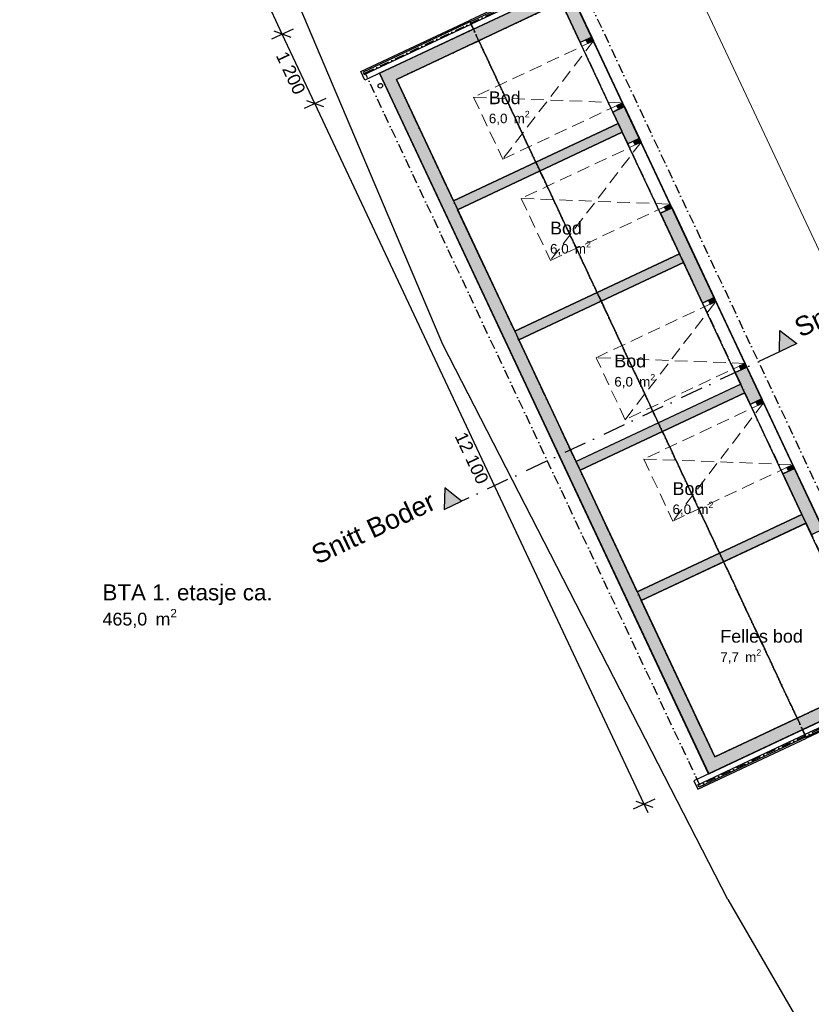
# Model space of a CAD drawing. Header units: millimetres. Extents: x 158466 to 263668, y 129175 to 189280.
# Tile 4 of 55: x 158466 to 170839, y 149349 to 164740. Entities that reach past the tile are written whole.
import ezdxf
from ezdxf.enums import TextEntityAlignment as Align

# ---------------------------------------------------------------- set-up
doc = ezdxf.new("R2010")
doc.units = ezdxf.units.MM
doc.header["$LTSCALE"] = 0.5
doc.header["$MEASUREMENT"] = 0
for name, pattern in [('Over snittplan', [520, 300, -100, 20, -100]), ('PLINE', [0]), ('Prikk & stiplet', [1340.555525, 705.555534, -352.777767, 0, -282.222223]), ('Under snittplan', [600, 400, -200])]:
    doc.linetypes.add(name, pattern=pattern)
for name, color, linetype in [('231- Bærende yttervegger (Skravur)(Nye konstruksjoner)', 7, 'Continuous'), ('231- Bærende yttervegger(Nye konstruksjoner)', 7, 'Continuous'), ('24-- Innervegger (Skravur)(Nye konstruksjoner)', 7, 'Continuous'), ('24-- Innervegger(Nye konstruksjoner)', 7, 'Continuous'), ('244- Vinduer_ dører_ foldevegger(Nye konstruksjoner)', 7, 'Continuous'), ('252- Gulv på grunn_ bunnplate(Nye konstruksjoner)', 7, 'Continuous'), ('26-- Yttertak(Nye konstruksjoner)', 7, 'Continuous'), ('265- Gesimser_ takrenner og nedløp(Nye konstruksjoner)', 7, 'Continuous'), ('71-- Bearbeidet terreng(Nye konstruksjoner)', 7, 'Continuous'), ('842-M___1_100 Målsetting bygning(Nye konstruksjoner)', 7, 'Continuous'), ('852- Snittmarkør', 7, 'Continuous'), ('862- M___BTA(Nye konstruksjoner)', 7, 'Continuous'), ('862- M___BTA(Polylinje)(Nye konstruksjoner)', 7, 'Continuous'), ('862- M___BTA(Tekst)(Nye konstruksjoner)', 7, 'Continuous'), ('862- M___Nettoareal(Nye konstruksjoner)', 7, 'Continuous'), ('862- M___Nettoareal(Polylinje)(Nye konstruksjoner)', 7, 'Continuous'), ('862- M___Nettoareal(Tekst)(Nye konstruksjoner)', 7, 'Continuous')]:
    doc.layers.add(name, color=color, linetype=linetype)
doc.layers.add('234- Vinduer_ dører_ porter(Nye konstruksjoner)', color=7, linetype='Continuous', lineweight=0)
doc.layers.add('256- Faste himlinger og overflatebehandling(Nye konstruksjoner)', color=7, linetype='Continuous', lineweight=0)
doc.styles.add('GENERATED_STYLE_1', font='arial.ttf')
doc.dimstyles.new('GENERATED_STYLE__6', dxfattribs={"dimtxt": 200, "dimasz": 190, "dimexe": 0.18, "dimexo": 0.0625, "dimgap": 0, "dimtad": 3, "dimdec": 0, "dimzin": 0, "dimdsep": 46, "dimtxsty": 'GENERATED_STYLE_1', "dimblk": 'ARROWHEAD_6', "dimblk1": 'ARROWHEAD_6', "dimblk2": 'ARROWHEAD_6', "dimcen": 0.09, "dimse1": 1, "dimse2": 1, "dimclrd": 256, "dimclre": 256, "dimclrt": 256, "dimadec": 1, "dimazin": 0, "dimtfac": 1, "dimtdec": 4, "dimtmove": 0, "dimatfit": 3, "dimfxl": 1, "dimtolj": 1, "dimtzin": 0, "dimarcsym": 0})

# ---------------------------------------------------------------- blocks, each defined once
blk = doc.blocks.new('BTA 1. etasje ca.__2_1', base_point=(161043, 155617))
at = {"layer": '862- M___BTA(Tekst)(Nye konstruksjoner)', "insert": (159760, 155529), "char_height": 200, "attachment_point": 1, "style": 'GENERATED_STYLE_1'}
blk.add_mtext('\\A1;{\\pql;\\pt0,24100;\\fArial|b0|i0|c0|p0;\\W1.000000;465,0\\fArial|b0|i0|c0|p0;\\W1.000000;\\A1{\\H.66x;\\S^  ;}\\fArial|b0|i0|c0|p0;\\W1.000000; m\\fArial|b0|i0|c0|p0;\\W1.000000;\\A1{\\H.66x;\\S2^  ;}}', dxfattribs=at)
at = {"layer": '862- M___BTA(Tekst)(Nye konstruksjoner)', "style": 'GENERATED_STYLE_1'}
for tag, height, p in [('ROOM_NAME', 250, (159760, 155913)), ('DUMMY_861', 250, (162326, 155970)), ('DUMMY_862', 200, (159760, 155577))]:
    blk.add_attdef(tag, text='', height=height, dxfattribs=at).set_placement(p, align=Align.TOP_LEFT)
blk = doc.blocks.new('BTA boder ca.__3_1', base_point=(164317, 176566))
at = {"layer": '862- M___BTA(Polylinje)(Nye konstruksjoner)', "linetype": 'PLINE', "flags": 128}
blk.add_lwpolyline([(162580, 174740), (159643, 173360), (163578, 164988), (166514, 166368), (167024, 165282), (164088, 163902), (169235, 152951), (172171, 154331), (167024, 165282), (166386, 166640)], close=True, dxfattribs=at)
at = {"layer": '862- M___BTA(Tekst)(Nye konstruksjoner)', "style": 'GENERATED_STYLE_1'}
for tag, height, p in [('ROOM_NAME', 250, (163243, 176862)), ('DUMMY_861', 250, (165391, 176919)), ('DUMMY_862', 200, (163243, 176526))]:
    blk.add_attdef(tag, text='', height=height, dxfattribs=at).set_placement(p, align=Align.TOP_LEFT)
blk = doc.blocks.new('Bod_104_42_1', base_point=(165556, 162225))
at = {"layer": '862- M___Nettoareal(Polylinje)(Nye konstruksjoner)', "linetype": 'PLINE', "flags": 128}
blk.add_lwpolyline([(164354, 163806), (165247, 161906), (167821, 163115), (166928, 165016)], close=True, dxfattribs=at)
at = {"layer": '862- M___Nettoareal(Tekst)(Nye konstruksjoner)', "insert": (165799, 163314), "char_height": 150, "attachment_point": 1, "style": 'GENERATED_STYLE_1'}
blk.add_mtext('\\A1;{\\pql;\\pt0,24100;\\fArial|b0|i0|c0|p0;\\W1.000000;6,0\\fArial|b0|i0|c0|p0;\\W1.000000;\\A1{\\H.66x;\\S^  ;}\\fArial|b0|i0|c0|p0;\\W1.000000; m\\fArial|b0|i0|c0|p0;\\W1.000000;\\A1{\\H.66x;\\S2^  ;}}', dxfattribs=at)
at = {"layer": '862- M___Nettoareal(Tekst)(Nye konstruksjoner)', "style": 'GENERATED_STYLE_1'}
for tag, height, p in [('ROOM_NAME', 200, (165799, 163619)), ('DUMMY_861', 200, (166287, 163665)), ('DUMMY_862', 150, (165799, 163350))]:
    blk.add_attdef(tag, text='', height=height, dxfattribs=at).set_placement(p, align=Align.TOP_LEFT)
blk = doc.blocks.new('Bod_104_43_1', base_point=(166513, 160189))
at = {"layer": '862- M___Nettoareal(Polylinje)(Nye konstruksjoner)', "linetype": 'PLINE', "flags": 128}
blk.add_lwpolyline([(165311, 161770), (166204, 159869), (168778, 161079), (167885, 162980)], close=True, dxfattribs=at)
at = {"layer": '862- M___Nettoareal(Tekst)(Nye konstruksjoner)', "insert": (166756, 161278), "char_height": 150, "attachment_point": 1, "style": 'GENERATED_STYLE_1'}
blk.add_mtext('\\A1;{\\pql;\\pt0,24100;\\fArial|b0|i0|c0|p0;\\W1.000000;6,0\\fArial|b0|i0|c0|p0;\\W1.000000;\\A1{\\H.66x;\\S^  ;}\\fArial|b0|i0|c0|p0;\\W1.000000; m\\fArial|b0|i0|c0|p0;\\W1.000000;\\A1{\\H.66x;\\S2^  ;}}', dxfattribs=at)
at = {"layer": '862- M___Nettoareal(Tekst)(Nye konstruksjoner)', "style": 'GENERATED_STYLE_1'}
for tag, height, p in [('DUMMY_861', 200, (167244, 161628)), ('ROOM_NAME', 200, (166756, 161583)), ('DUMMY_862', 150, (166756, 161314))]:
    blk.add_attdef(tag, text='', height=height, dxfattribs=at).set_placement(p, align=Align.TOP_LEFT)
blk = doc.blocks.new('Bod_104_44_1', base_point=(168427, 156116))
at = {"layer": '862- M___Nettoareal(Polylinje)(Nye konstruksjoner)', "linetype": 'PLINE', "flags": 128}
blk.add_lwpolyline([(167225, 157697), (168118, 155797), (170692, 157006), (169799, 158907)], close=True, dxfattribs=at)
at = {"layer": '862- M___Nettoareal(Tekst)(Nye konstruksjoner)', "insert": (168670, 157205), "char_height": 150, "attachment_point": 1, "style": 'GENERATED_STYLE_1'}
blk.add_mtext('\\A1;{\\pql;\\pt0,24100;\\fArial|b0|i0|c0|p0;\\W1.000000;6,0\\fArial|b0|i0|c0|p0;\\W1.000000;\\A1{\\H.66x;\\S^  ;}\\fArial|b0|i0|c0|p0;\\W1.000000; m\\fArial|b0|i0|c0|p0;\\W1.000000;\\A1{\\H.66x;\\S2^  ;}}', dxfattribs=at)
at = {"layer": '862- M___Nettoareal(Tekst)(Nye konstruksjoner)', "style": 'GENERATED_STYLE_1'}
for tag, height, p in [('ROOM_NAME', 200, (168670, 157510)), ('DUMMY_861', 200, (169158, 157556)), ('DUMMY_862', 150, (168670, 157241))]:
    blk.add_attdef(tag, text='', height=height, dxfattribs=at).set_placement(p, align=Align.TOP_LEFT)
blk = doc.blocks.new('Felles bod_104_45_1', base_point=(169511, 153808))
at = {"layer": '862- M___Nettoareal(Polylinje)(Nye konstruksjoner)', "linetype": 'PLINE', "flags": 128}
blk.add_lwpolyline([(168182, 155661), (169331, 153217), (171905, 154427), (170756, 156871)], close=True, dxfattribs=at)
at = {"layer": '862- M___Nettoareal(Tekst)(Nye konstruksjoner)', "insert": (169417, 154895), "char_height": 150, "attachment_point": 1, "style": 'GENERATED_STYLE_1'}
blk.add_mtext('\\A1;{\\pql;\\pt0,24100;\\fArial|b0|i0|c0|p0;\\W1.000000;7,7\\fArial|b0|i0|c0|p0;\\W1.000000;\\A1{\\H.66x;\\S^  ;}\\fArial|b0|i0|c0|p0;\\W1.000000; m\\fArial|b0|i0|c0|p0;\\W1.000000;\\A1{\\H.66x;\\S2^  ;}}', dxfattribs=at)
at = {"layer": '862- M___Nettoareal(Tekst)(Nye konstruksjoner)', "style": 'GENERATED_STYLE_1'}
for tag, height, p in [('ROOM_NAME', 200, (169417, 155202)), ('DUMMY_861', 200, (170682, 155248)), ('DUMMY_862', 150, (169417, 154933))]:
    blk.add_attdef(tag, text='', height=height, dxfattribs=at).set_placement(p, align=Align.TOP_LEFT)
blk = doc.blocks.new('Bod_104_52_1', base_point=(168055, 159275))
at = {"layer": '862- M___Nettoareal(Polylinje)(Nye konstruksjoner)', "linetype": 'PLINE', "flags": 128}
blk.add_lwpolyline([(166268, 159734), (167161, 157833), (169735, 159043), (168842, 160943)], close=True, dxfattribs=at)
at = {"layer": '862- M___Nettoareal(Tekst)(Nye konstruksjoner)', "insert": (167760, 159199), "char_height": 150, "attachment_point": 1, "style": 'GENERATED_STYLE_1'}
blk.add_mtext('\\A1;{\\pql;\\pt0,24100;\\fArial|b0|i0|c0|p0;\\W1.000000;6,0\\fArial|b0|i0|c0|p0;\\W1.000000;\\A1{\\H.66x;\\S^  ;}\\fArial|b0|i0|c0|p0;\\W1.000000; m\\fArial|b0|i0|c0|p0;\\W1.000000;\\A1{\\H.66x;\\S2^  ;}}', dxfattribs=at)
at = {"layer": '862- M___Nettoareal(Tekst)(Nye konstruksjoner)', "style": 'GENERATED_STYLE_1'}
for tag, height, p in [('ROOM_NAME', 200, (167760, 159504)), ('DUMMY_861', 200, (168248, 159550)), ('DUMMY_862', 150, (167760, 159236))]:
    blk.add_attdef(tag, text='', height=height, dxfattribs=at).set_placement(p, align=Align.TOP_LEFT)
blk = doc.blocks.new('Garasjeport vippe[15]_1')
at = {"layer": '231- Bærende yttervegger (Skravur)(Nye konstruksjoner)', "linetype": 'Continuous'}
for points in [[(167413, 164454), (167323, 164411), (167344, 164366), (167435, 164409)], [(167821, 163353), (167911, 163395), (167890, 163440), (167799, 163398)]]:
    blk.add_hatch(color=256, dxfattribs=at).paths.add_polyline_path(points)
at = {"layer": '234- Vinduer_ dører_ porter(Nye konstruksjoner)', "linetype": 'Under snittplan'}
for p, q in [((167435, 164409), (165561, 163528)), ((167435, 164409), (166016, 162560)), ((165561, 163528), (166016, 162560)), ((165561, 163528), (167890, 163440)), ((166016, 162560), (167890, 163440))]:
    blk.add_line(p, q, dxfattribs=at)
at = {"layer": '244- Vinduer_ dører_ foldevegger(Nye konstruksjoner)', "linetype": 'PLINE'}
for p, q in [((167317, 164425), (167226, 164383)), ((167317, 164425), (167407, 164468)), ((167407, 164468), (167317, 164425)), ((167407, 164468), (167317, 164425)), ((167323, 164411), (167317, 164425)), ((167323, 164411), (167413, 164454)), ((167344, 164366), (167323, 164411)), ((167435, 164409), (167344, 164366)), ((167413, 164454), (167407, 164468)), ((167413, 164454), (167435, 164409)), ((167890, 163440), (167435, 164409)), ((167827, 163339), (167736, 163296)), ((167799, 163398), (167890, 163440)), ((167821, 163353), (167799, 163398)), ((167911, 163395), (167821, 163353)), ((167821, 163353), (167827, 163339)), ((167827, 163339), (167917, 163382)), ((167917, 163382), (167827, 163339)), ((167917, 163382), (167827, 163339)), ((167890, 163440), (167911, 163395)), ((167911, 163395), (167917, 163382))]:
    blk.add_line(p, q, dxfattribs=at)
blk = doc.blocks.new('Garasjeport vippe[16]_1')
at = {"layer": '231- Bærende yttervegger (Skravur)(Nye konstruksjoner)', "linetype": 'Continuous'}
for points in [[(168158, 162870), (168067, 162828), (168088, 162782), (168179, 162825)], [(168565, 161769), (168655, 161811), (168634, 161857), (168544, 161814)]]:
    blk.add_hatch(color=256, dxfattribs=at).paths.add_polyline_path(points)
at = {"layer": '234- Vinduer_ dører_ porter(Nye konstruksjoner)', "linetype": 'Under snittplan'}
for p, q in [((168179, 162825), (166306, 161945)), ((168179, 162825), (166761, 160976)), ((166306, 161945), (166761, 160976)), ((166306, 161945), (168634, 161857)), ((166761, 160976), (168634, 161857))]:
    blk.add_line(p, q, dxfattribs=at)
at = {"layer": '244- Vinduer_ dører_ foldevegger(Nye konstruksjoner)', "linetype": 'PLINE'}
for p, q in [((168061, 162841), (167970, 162799)), ((168061, 162841), (168151, 162884)), ((168151, 162884), (168061, 162841)), ((168151, 162884), (168061, 162841)), ((168067, 162828), (168061, 162841)), ((168067, 162828), (168158, 162870)), ((168158, 162870), (168151, 162884)), ((168158, 162870), (168179, 162825)), ((168088, 162782), (168067, 162828)), ((168179, 162825), (168088, 162782)), ((168634, 161857), (168179, 162825)), ((168544, 161814), (168634, 161857)), ((168565, 161769), (168544, 161814)), ((168655, 161811), (168565, 161769)), ((168565, 161769), (168571, 161755)), ((168571, 161755), (168662, 161798)), ((168662, 161798), (168571, 161755)), ((168662, 161798), (168571, 161755)), ((168634, 161857), (168655, 161811)), ((168655, 161811), (168662, 161798)), ((168571, 161755), (168481, 161713))]:
    blk.add_line(p, q, dxfattribs=at)
blk = doc.blocks.new('Garasjeport vippe[17]_1')
at = {"layer": '231- Bærende yttervegger (Skravur)(Nye konstruksjoner)', "linetype": 'Continuous'}
for points in [[(169237, 160339), (169258, 160294), (169349, 160336), (169327, 160381)], [(169825, 159322), (169804, 159368), (169713, 159325), (169735, 159280)]]:
    blk.add_hatch(color=256, dxfattribs=at).paths.add_polyline_path(points)
at = {"layer": '234- Vinduer_ dører_ porter(Nye konstruksjoner)', "linetype": 'Under snittplan'}
for p, q in [((167475, 159456), (169349, 160336)), ((167930, 158487), (169349, 160336)), ((167930, 158487), (167475, 159456)), ((169804, 159368), (167475, 159456)), ((169804, 159368), (167930, 158487))]:
    blk.add_line(p, q, dxfattribs=at)
at = {"layer": '244- Vinduer_ dører_ foldevegger(Nye konstruksjoner)', "linetype": 'PLINE'}
for p, q in [((169231, 160352), (169321, 160395)), ((169321, 160395), (169231, 160352)), ((169321, 160395), (169231, 160352)), ((169327, 160381), (169237, 160339)), ((169327, 160381), (169321, 160395)), ((169349, 160336), (169327, 160381)), ((169231, 160352), (169140, 160310)), ((169237, 160339), (169231, 160352)), ((169237, 160339), (169258, 160294)), ((169258, 160294), (169349, 160336)), ((169349, 160336), (169804, 159368)), ((169804, 159368), (169713, 159325)), ((169713, 159325), (169735, 159280)), ((169735, 159280), (169825, 159322)), ((169741, 159266), (169831, 159309)), ((169831, 159309), (169741, 159266)), ((169831, 159309), (169741, 159266)), ((169825, 159322), (169804, 159368)), ((169825, 159322), (169831, 159309)), ((169741, 159266), (169650, 159224)), ((169735, 159280), (169741, 159266))]:
    blk.add_line(p, q, dxfattribs=at)
blk = doc.blocks.new('Garasjeport vippe[45]_1')
at = {"layer": '231- Bærende yttervegger (Skravur)(Nye konstruksjoner)', "linetype": 'Continuous'}
for points in [[(170072, 158798), (169981, 158755), (170002, 158710), (170093, 158752)], [(170479, 157696), (170569, 157739), (170548, 157784), (170458, 157741)]]:
    blk.add_hatch(color=256, dxfattribs=at).paths.add_polyline_path(points)
at = {"layer": '234- Vinduer_ dører_ porter(Nye konstruksjoner)', "linetype": 'Under snittplan'}
for p, q in [((170093, 158752), (168220, 157872)), ((170093, 158752), (168675, 156903)), ((168220, 157872), (168675, 156903)), ((168220, 157872), (170548, 157784)), ((168675, 156903), (170548, 157784))]:
    blk.add_line(p, q, dxfattribs=at)
at = {"layer": '244- Vinduer_ dører_ foldevegger(Nye konstruksjoner)', "linetype": 'PLINE'}
for p, q in [((169975, 158769), (169884, 158726)), ((169975, 158769), (170065, 158811)), ((170065, 158811), (169975, 158769)), ((170065, 158811), (169975, 158769)), ((169981, 158755), (169975, 158769)), ((169981, 158755), (170072, 158798)), ((170002, 158710), (169981, 158755)), ((170093, 158752), (170002, 158710)), ((170072, 158798), (170065, 158811)), ((170072, 158798), (170093, 158752)), ((170548, 157784), (170093, 158752)), ((170458, 157741), (170548, 157784)), ((170548, 157784), (170569, 157739)), ((170485, 157683), (170395, 157640)), ((170479, 157696), (170458, 157741)), ((170569, 157739), (170479, 157696)), ((170479, 157696), (170485, 157683)), ((170485, 157683), (170576, 157725)), ((170576, 157725), (170485, 157683)), ((170576, 157725), (170485, 157683)), ((170569, 157739), (170576, 157725))]:
    blk.add_line(p, q, dxfattribs=at)
blk = doc.blocks.new('Nedløp kompleks[189]_1', base_point=(164134, 163722))
at = {"layer": '265- Gesimser_ takrenner og nedløp(Nye konstruksjoner)', "linetype": 'PLINE', "flags": 128}
blk.add_lwpolyline([(164088, 163739, -1), (164117, 163675, -1)], format="xyb", close=True, dxfattribs=at)
blk = doc.blocks.new('Vindski[193]_1', base_point=(163841, 163901))
at = {"layer": '265- Gesimser_ takrenner og nedløp(Nye konstruksjoner)', "linetype": 'PLINE'}
for p, q in [((165503, 164705), (163832, 163919)), ((163849, 163883), (165520, 164668)), ((163832, 163919), (163849, 163883))]:
    blk.add_line(p, q, dxfattribs=at)
at = {"layer": '265- Gesimser_ takrenner og nedløp(Nye konstruksjoner)', "linetype": 'PLINE', "flags": 128}
blk.add_lwpolyline([(165556, 164591), (163859, 163794), (163796, 163928), (165494, 164725)], close=True, dxfattribs=at)
blk = doc.blocks.new('Vindski[194]_1', base_point=(167160, 165461))
at = {"layer": '265- Gesimser_ takrenner og nedløp(Nye konstruksjoner)', "linetype": 'PLINE'}
for p, q in [((165503, 164705), (167152, 165479)), ((167152, 165479), (167169, 165443)), ((167169, 165443), (165520, 164668))]:
    blk.add_line(p, q, dxfattribs=at)
at = {"layer": '265- Gesimser_ takrenner og nedløp(Nye konstruksjoner)', "linetype": 'PLINE', "flags": 128}
blk.add_lwpolyline([(165557, 164591), (167231, 165378), (167169, 165512), (165494, 164725)], close=True, dxfattribs=at)
blk = doc.blocks.new('Vindski[197]_1', base_point=(169076, 152762))
at = {"layer": '265- Gesimser_ takrenner og nedløp(Nye konstruksjoner)', "linetype": 'PLINE'}
for p, q in [((169068, 152780), (170738, 153565)), ((170755, 153529), (169085, 152744)), ((169085, 152744), (169068, 152780))]:
    blk.add_line(p, q, dxfattribs=at)
at = {"layer": '265- Gesimser_ takrenner og nedløp(Nye konstruksjoner)', "linetype": 'PLINE', "flags": 128}
blk.add_lwpolyline([(170702, 153642), (169005, 152844), (169068, 152710), (170765, 153508)], close=True, dxfattribs=at)
blk = doc.blocks.new('Vindski[198]_1', base_point=(172395, 154322))
at = {"layer": '265- Gesimser_ takrenner og nedløp(Nye konstruksjoner)', "linetype": 'PLINE'}
for p, q in [((172387, 154340), (170739, 153565)), ((170756, 153529), (172404, 154304)), ((172404, 154304), (172387, 154340))]:
    blk.add_line(p, q, dxfattribs=at)
at = {"layer": '265- Gesimser_ takrenner og nedløp(Nye konstruksjoner)', "linetype": 'PLINE', "flags": 128}
blk.add_lwpolyline([(170702, 153642), (172377, 154429), (172440, 154295), (170765, 153508)], close=True, dxfattribs=at)
blk = doc.blocks.new('*D414')
at = {"layer": '842-M___1_100 Målsetting bygning(Nye konstruksjoner)', "linetype": 'PLINE', "transparency": 16777216}
for p, q in [((163250, 163508), (162910, 163349)), ((162947, 163477), (163213, 163381)), ((168227, 152478), (163080, 163429)), ((168396, 152557), (168057, 152398)), ((168094, 152526), (168360, 152430)), ((168290, 152342), (168227, 152478))]:
    blk.add_line(p, q, dxfattribs=at)
at = {"layer": '842-M___1_100 Målsetting bygning(Nye konstruksjoner)', "transparency": 16777216, "insert": (165258, 158231), "char_height": 200, "attachment_point": 7, "rotation": 295.1716, "style": 'GENERATED_STYLE_1'}
blk.add_mtext('\\A1;{\\pql;\\fArial|b0|i0|c0|p0;\\W1.000000;12\xa0100}', dxfattribs=at)
blk = doc.blocks.new('ARROWHEAD_6')
at = {"linetype": 'Continuous'}
for p, q in [((0, 0), (-1, 0)), ((-0.5, -0.5), (0.5, 0.5))]:
    blk.add_line(p, q, dxfattribs=at)
blk = doc.blocks.new('*D415')
at = {"layer": '842-M___1_100 Målsetting bygning(Nye konstruksjoner)', "linetype": 'PLINE', "transparency": 16777216}
for p, q in [((162570, 164515), (158635, 172886)), ((162739, 164594), (162400, 164435)), ((162437, 164563), (162703, 164467)), ((163080, 163429), (162570, 164515)), ((163250, 163508), (162910, 163349)), ((162947, 163477), (163213, 163381)), ((168227, 152478), (163080, 163429))]:
    blk.add_line(p, q, dxfattribs=at)
at = {"layer": '842-M___1_100 Målsetting bygning(Nye konstruksjoner)', "transparency": 16777216, "insert": (162462, 164180), "char_height": 200, "attachment_point": 7, "rotation": 295.1716, "style": 'GENERATED_STYLE_1'}
blk.add_mtext('\\A1;{\\pql;\\fArial|b0|i0|c0|p0;\\W1.000000;1\xa0200}', dxfattribs=at)
blk = doc.blocks.new('*D416')
at = {"layer": '842-M___1_100 Målsetting bygning(Nye konstruksjoner)', "linetype": 'PLINE', "transparency": 16777216}
for p, q in [((158635, 172886), (158572, 173022)), ((158805, 172966), (158466, 172806)), ((158769, 172838), (158502, 172934)), ((162570, 164515), (158635, 172886)), ((162437, 164563), (162703, 164467))]:
    blk.add_line(p, q, dxfattribs=at)
at = {"layer": '842-M___1_100 Målsetting bygning(Nye konstruksjoner)', "transparency": 16777216, "insert": (160239, 168909), "char_height": 200, "attachment_point": 7, "rotation": 295.1716, "style": 'GENERATED_STYLE_1'}
blk.add_mtext('\\A1;{\\pql;\\fArial|b0|i0|c0|p0;\\W1.000000;9\xa0250}', dxfattribs=at)

msp = doc.modelspace()

# ---------------------------------------------------------------- hatches: boundary and pattern name
at = {"layer": '231- Bærende yttervegger (Skravur)(Nye konstruksjoner)', "linetype": 'Continuous'}
for points in [[(166843.2, 165197.1), (164269.1, 163987.4), (164354.2, 163806.3), (166928.3, 165016.1)], [(167109.3, 165101.1), (166928.3, 165016.1), (167226, 164382.5), (167407, 164467.6)], [(164088.1, 163902.3), (164354.2, 163806.3), (164269.1, 163987.4)], [(164354.2, 163806.3), (164088.1, 163902.3), (164173.2, 163721.3)], [(164173.2, 163721.3), (167044.2, 157612.3), (167225.2, 157697.3), (164354.2, 163806.3)], [(167736.4, 163296.5), (167970.3, 162798.7), (168151.4, 162883.8), (167917.4, 163381.6)], [(168480.7, 161712.7), (169140, 160309.9), (169321, 160394.9), (168661.8, 161797.7)], [(169831.4, 159308.9), (169650.4, 159223.8), (169799.3, 158907.1), (169980.3, 158992.1)], [(169980.3, 158992.1), (169799.3, 158907.1), (169884.3, 158726), (170065.3, 158811.1)], [(169330.6, 153217.4), (167225.2, 157697.3), (167044.2, 157612.3), (169149.6, 153132.3)], [(170394.7, 157640), (170839.2, 156694.2), (171020.2, 156779.3), (170575.7, 157725.1)], [(169415.6, 153036.4), (171989.7, 154246.1), (171904.7, 154427.1), (169330.6, 153217.4)], [(169330.6, 153217.4), (169149.6, 153132.3), (169234.6, 152951.3)], [(169330.6, 153217.4), (169234.6, 152951.3), (169415.6, 153036.4)]]:
    msp.add_hatch(color=256, dxfattribs=at).paths.add_polyline_path(points)
at = {"layer": '24-- Innervegger (Skravur)(Nye konstruksjoner)', "linetype": 'Continuous'}
for points in [[(167821.5, 163115.5), (165247.4, 161905.8), (165311.2, 161770), (167885.3, 162979.7)], [(168778.5, 161079.1), (166204.4, 159869.4), (166268.2, 159733.7), (168842.3, 160943.4)], [(169735.5, 159042.8), (167161.4, 157833.1), (167225.2, 157697.3), (169799.3, 158907.1)], [(170692.5, 157006.5), (168118.4, 155796.8), (168182.2, 155661), (170756.3, 156870.7)]]:
    msp.add_hatch(color=256, dxfattribs=at).paths.add_polyline_path(points)
at = {"layer": '852- Snittmarkør', "linetype": 'Continuous'}
for points in [[(170611.4, 159675.5), (170348.1, 159883.2), (170339.9, 159547.9)], [(165100.7, 157085.6), (165372.2, 157213.2), (165108.9, 157421)]]:
    msp.add_hatch(color=256, dxfattribs=at).paths.add_polyline_path(points)

# ---------------------------------------------------------------- linework, layer by layer
at = {"layer": '231- Bærende yttervegger(Nye konstruksjoner)', "linetype": 'PLINE'}
for p, q in [((167316.5, 164425.1), (167226, 164382.5)), ((167407, 164467.6), (167316.5, 164425.1)), ((167826.9, 163339), (167736.4, 163296.5)), ((167917.4, 163381.6), (167826.9, 163339)), ((168060.9, 162841.3), (167970.3, 162798.7)), ((168151.4, 162883.8), (168060.9, 162841.3)), ((168661.8, 161797.7), (168571.2, 161755.2)), ((168571.2, 161755.2), (168480.7, 161712.7)), ((169321, 160394.9), (169230.5, 160352.4)), ((169230.5, 160352.4), (169140, 160309.9)), ((169831.4, 159308.9), (169740.9, 159266.4)), ((169740.9, 159266.4), (169650.4, 159223.8)), ((169974.8, 158768.6), (169884.3, 158726)), ((170065.3, 158811.1), (169974.8, 158768.6)), ((170485.2, 157682.5), (170394.7, 157640)), ((170575.7, 157725.1), (170485.2, 157682.5))]:
    msp.add_line(p, q, dxfattribs=at)
at = {"layer": '231- Bærende yttervegger(Nye konstruksjoner)', "linetype": 'PLINE', "flags": 128}
for points in [[(166843.2, 165197.1), (164088.1, 163902.3)], [(167407, 164467.6), (167024.2, 165282.1)], [(164354.2, 163806.3), (166928.3, 165016.1)], [(166928.3, 165016.1), (167226, 164382.5)], [(164088.1, 163902.3), (164173.2, 163721.3)], [(165247.4, 161905.8), (164354.2, 163806.3)], [(164173.2, 163721.3), (167044.2, 157612.3)], [(167736.4, 163296.5), (167821.5, 163115.5)], [(168151.4, 162883.8), (167917.4, 163381.6)], [(167885.3, 162979.7), (167970.3, 162798.7)], [(166204.4, 159869.4), (165311.2, 161770)], [(169321, 160394.9), (168661.8, 161797.7)], [(168480.7, 161712.7), (168778.5, 161079.1)], [(168842.3, 160943.4), (169140, 160309.9)], [(167161.4, 157833.1), (166268.2, 159733.7)], [(169980.3, 158992.1), (169831.4, 159308.9)], [(169650.4, 159223.8), (169735.5, 159042.8)], [(170065.3, 158811.1), (169980.3, 158992.1)], [(169799.3, 158907.1), (169884.3, 158726)], [(167044.2, 157612.3), (169234.6, 152951.3)], [(168118.4, 155796.8), (167225.2, 157697.3)], [(170394.7, 157640), (170692.5, 157006.5)], [(171020.2, 156779.3), (170575.7, 157725.1)], [(170756.3, 156870.7), (170839.2, 156694.2)], [(169330.6, 153217.4), (168182.2, 155661)], [(171904.7, 154427.1), (169330.6, 153217.4)], [(169415.6, 153036.4), (172170.7, 154331.2)], [(169234.6, 152951.3), (169415.6, 153036.4)]]:
    msp.add_lwpolyline(points, dxfattribs=at)
at = {"layer": '24-- Innervegger(Nye konstruksjoner)', "linetype": 'PLINE', "flags": 128}
for points in [[(167821.5, 163115.5), (165247.4, 161905.8)], [(165311.2, 161770), (167885.3, 162979.7)], [(168778.5, 161079.1), (166204.4, 159869.4)], [(166268.2, 159733.7), (168842.3, 160943.4)], [(169735.5, 159042.8), (167161.4, 157833.1)], [(167225.2, 157697.3), (169799.3, 158907.1)], [(170692.5, 157006.5), (168118.4, 155796.8)], [(168182.2, 155661), (170756.3, 156870.7)]]:
    msp.add_lwpolyline(points, dxfattribs=at)
at = {"layer": '252- Gulv på grunn_ bunnplate(Nye konstruksjoner)', "linetype": 'PLINE', "flags": 128}
for points in [[(164088.1, 163902.3), (167024.2, 165282.1), (172170.7, 154331.2), (169234.6, 152951.3)], [(167024.2, 165282.1), (167407, 164467.6), (167226, 164382.5), (166928.3, 165016.1), (164354.2, 163806.3), (169330.6, 153217.4), (171904.7, 154427.1), (171315.6, 155680.6), (171496.6, 155765.7), (172170.7, 154331.2), (169234.6, 152951.3), (164088.1, 163902.3)], [(167736.4, 163296.5), (167917.4, 163381.6), (168151.4, 162883.8), (167970.3, 162798.7)], [(168480.7, 161712.7), (168661.8, 161797.7), (169321, 160394.9), (169140, 160309.9)], [(169650.4, 159223.8), (169831.4, 159308.9), (170065.3, 158811.1), (169884.3, 158726)], [(170394.7, 157640), (170575.7, 157725.1), (171022.3, 156774.8), (170841.3, 156689.7)]]:
    msp.add_lwpolyline(points, close=True, dxfattribs=at)
at = {"layer": '256- Faste himlinger og overflatebehandling(Nye konstruksjoner)', "linetype": 'PLINE', "flags": 128}
for points in [[(164208.6, 175505.4), (173851.1, 154987.7)], [(172708.1, 153187.7), (162579.5, 174739.8)]]:
    msp.add_lwpolyline(points, dxfattribs=at)
at = {"layer": '26-- Yttertak(Nye konstruksjoner)', "linetype": 'Over snittplan', "flags": 128}
for points in [[(165513.6, 164682.7), (167162.7, 165457.7)], [(167162.7, 165457.7), (172396.4, 154321.2)], [(165641.2, 164411.2), (166928.3, 165016.1)], [(166928.3, 165016.1), (171904.7, 154427.1)], [(163864.6, 163907.7), (165513.6, 164682.7)], [(165513.6, 164682.7), (170747, 153547)], [(170747.3, 153546.2), (165513.6, 164682.7)], [(164354.2, 163806.3), (165641.2, 164411.2)], [(165641.2, 164411.2), (170617.6, 153822.3)], [(170617.6, 153822.3), (165641.2, 164411.2)], [(169097.9, 152772), (163864.6, 163907.7)], [(169330.6, 153217.4), (164354.2, 163806.3)], [(171904.7, 154427.1), (170617.6, 153822.3)], [(172396.4, 154321.2), (170747.3, 153546.2)], [(170617.6, 153822.3), (169330.6, 153217.4)], [(170747, 153547), (169097.9, 152772)]]:
    msp.add_lwpolyline(points, dxfattribs=at)
at = {"layer": '71-- Bearbeidet terreng(Nye konstruksjoner)', "linetype": 'PLINE', "flags": 128}
for points in [[(169534, 150987.7), (165080, 159659.9), (160400, 170709.9), (158900, 173269.9)], [(169534, 150987.7), (173708.1, 143787.7), (173708.1, 146487.7), (172708.1, 146487.7), (172708.1, 150987.7)]]:
    msp.add_lwpolyline(points, dxfattribs=at)
at = {"layer": '852- Snittmarkør', "linetype": 'Prikk & stiplet'}
msp.add_line((170339.9, 159547.9), (165372.2, 157213.2), dxfattribs=at)
at = {"layer": '852- Snittmarkør', "linetype": 'PLINE', "flags": 128}
for points in [[(170611.4, 159675.5), (170339.9, 159547.9), (170348.1, 159883.2)], [(165100.7, 157085.6), (165372.2, 157213.2), (165108.9, 157421)]]:
    msp.add_lwpolyline(points, close=True, dxfattribs=at)

# ---------------------------------------------------------------- block references
at = {"layer": '244- Vinduer_ dører_ foldevegger(Nye konstruksjoner)', "linetype": 'PLINE'}
for name in ['Garasjeport vippe[15]_1', 'Garasjeport vippe[16]_1', 'Garasjeport vippe[17]_1', 'Garasjeport vippe[45]_1']:
    msp.add_blockref(name, (0, 0), dxfattribs=at)
at = {"layer": '265- Gesimser_ takrenner og nedløp(Nye konstruksjoner)', "linetype": 'PLINE'}
for name, p in [('Vindski[194]_1', (167160.3, 165461)), ('Vindski[193]_1', (163841, 163901.3)), ('Nedløp kompleks[189]_1', (164134.3, 163721.9)), ('Vindski[198]_1', (172395.3, 154321.7)), ('Vindski[197]_1', (169076.1, 152761.7))]:
    msp.add_blockref(name, p, dxfattribs=at)
at = {"layer": '862- M___BTA(Nye konstruksjoner)', "linetype": 'Continuous'}
ref = msp.add_blockref('BTA 1. etasje ca.__2_1', (161043, 155616.6), dxfattribs=at)
ref.add_attrib('ROOM_NAME', 'BTA 1. etasje ca.', dxfattribs={"layer": '862- M___BTA(Tekst)(Nye konstruksjoner)', "color": 7, "height": 250, "style": 'GENERATED_STYLE_1'}).set_placement((159759.8, 155913), align=Align.TOP_LEFT)
msp.add_blockref('BTA boder ca.__3_1', (164317, 176565.7), dxfattribs=at)
at = {"layer": '862- M___Nettoareal(Nye konstruksjoner)', "linetype": 'Continuous'}
ref = msp.add_blockref('Bod_104_42_1', (165555.6, 162225.4), dxfattribs=at)
ref.add_attrib('ROOM_NAME', 'Bod', dxfattribs={"layer": '862- M___Nettoareal(Tekst)(Nye konstruksjoner)', "color": 7, "height": 200, "style": 'GENERATED_STYLE_1'}).set_placement((165799, 163618.9), align=Align.TOP_LEFT)
ref = msp.add_blockref('Bod_104_43_1', (166512.6, 160189), dxfattribs=at)
ref.add_attrib('ROOM_NAME', 'Bod', dxfattribs={"layer": '862- M___Nettoareal(Tekst)(Nye konstruksjoner)', "color": 7, "height": 200, "style": 'GENERATED_STYLE_1'}).set_placement((166756, 161582.6), align=Align.TOP_LEFT)
ref = msp.add_blockref('Bod_104_52_1', (168055, 159275.2), dxfattribs=at)
ref.add_attrib('ROOM_NAME', 'Bod', dxfattribs={"layer": '862- M___Nettoareal(Tekst)(Nye konstruksjoner)', "color": 7, "height": 200, "style": 'GENERATED_STYLE_1'}).set_placement((167760, 159504.5), align=Align.TOP_LEFT)
ref = msp.add_blockref('Bod_104_44_1', (168426.5, 156116.3), dxfattribs=at)
ref.add_attrib('ROOM_NAME', 'Bod', dxfattribs={"layer": '862- M___Nettoareal(Tekst)(Nye konstruksjoner)', "color": 7, "height": 200, "style": 'GENERATED_STYLE_1'}).set_placement((168670, 157509.9), align=Align.TOP_LEFT)
ref = msp.add_blockref('Felles bod_104_45_1', (169511.1, 153808.5), dxfattribs=at)
ref.add_attrib('ROOM_NAME', 'Felles bod', dxfattribs={"layer": '862- M___Nettoareal(Tekst)(Nye konstruksjoner)', "color": 7, "height": 200, "style": 'GENERATED_STYLE_1'}).set_placement((169416.9, 155202.1), align=Align.TOP_LEFT)

# ---------------------------------------------------------------- texts
at = {"layer": '852- Snittmarkør', "char_height": 300, "rotation": 25.17161, "style": 'GENERATED_STYLE_1'}
for s, insert, attachment_point in [('\\A1;{\\pql;\\pt0;\\fArial|b0|i0|c0|p0;\\W1.000000;Snitt Boder}', (170669.5, 159763.5), 7), ('\\A1;{\\pqr;\\pt0;\\fArial|b0|i0|c0|p0;\\W1.000000;Snitt Boder}', (164995.9, 157097.1), 9)]:
    msp.add_mtext(s, dxfattribs=dict(at, insert=insert, attachment_point=attachment_point))

# ---------------------------------------------------------------- dimensions: what is measured, and where the dimension line sits
at = {"layer": '842-M___1_100 Målsetting bygning(Nye konstruksjoner)', "linetype": 'Continuous'}
for base, p1, p2, picture, middle in [((158635.5, 172886.2), (163577.7, 164988.3), (159643.4, 173359.9), '*D416', (160475.9, 168641)), ((162569.8, 164514.6), (164088.1, 163902.3), (163577.7, 164988.3), '*D415', (162698.2, 163912.2)), ((163080.2, 163428.6), (169234.6, 152951.3), (164088.1, 163902.3), '*D414', (165526.6, 157893.8))]:
    dim = msp.add_linear_dim(base=base, p1=p1, p2=p2, angle=115.1716, dimstyle='GENERATED_STYLE__6', dxfattribs=at)
    dim.commit()
    dim.dimension.update_dxf_attribs({"geometry": picture, "text_midpoint": middle, "dimtype": 160, "text_rotation": 295.1716})

doc.saveas('drawing.dxf')
